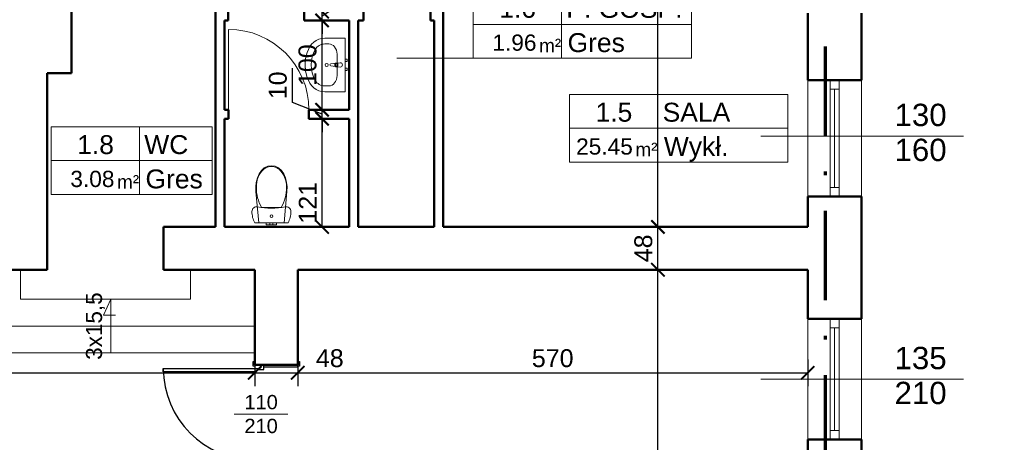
# Model space of a CAD drawing. Header units: millimetres. Extents: x -29624 to 9939, y -6894 to 6495.
# Tile 70 of 243: x -12854 to -11753, y 3127 to 3600. Entities that reach past the tile are written whole.
import ezdxf
from ezdxf.enums import TextEntityAlignment as Align

# ---------------------------------------------------------------- set-up
doc = ezdxf.new("R2010")
doc.units = ezdxf.units.MM
doc.header["$MEASUREMENT"] = 0
doc.linetypes.add('Kropki i Kreski', pattern=[920, 500, -200, 20, -200])
for name, color, linetype in [('2D - Ogólne', 7, 'Continuous'), ('Drzwi Archicad', 7, 'Continuous'), ('Konstrukcja - Ściany zew', 7, 'Continuous'), ('Opisy - Teksty', 7, 'Continuous')]:
    doc.layers.add(name, color=color, linetype=linetype)
doc.layers.add('A_niewidoczne', color=8, linetype='Continuous', lineweight=9, plot=False)
for name, color, linetype, lineweight in [('A_opisy', 81, 'Continuous', 13), ('A_sanitarka', 140, 'Continuous', 13), ('A_stolarka', 20, 'Continuous', 15), ('A_widokowe', 160, 'Continuous', 18), ('A_wymiary', 253, 'Continuous', 9)]:
    doc.layers.add(name, color=color, linetype=linetype, lineweight=lineweight)
doc.layers.add('A_zakres opracowania', color=7, linetype='Continuous', lineweight=70, true_color=0xe00038)
doc.styles.get("Standard").update_dxf_attribs({"font": 'arial.ttf'})
doc.styles.add('STYL_AUTOMATYCZNY_1', font='arial.ttf')
doc.dimstyles.new('1do100', dxfattribs={"dimtxt": 20, "dimasz": 15, "dimexe": 15, "dimexo": 0.625, "dimgap": 6, "dimtad": 1, "dimtxsty": 'Standard', "dimblk": 'ARCHTICK', "dimcen": 2.5, "dimadec": 0, "dimazin": 0, "dimtfac": 1, "dimtmove": 0, "dimatfit": 3, "dimldrblk": 'OBLIQUE', "dimfxl": 15, "dimfxlon": 1, "dimarcsym": 0})

# ---------------------------------------------------------------- blocks, each defined once
blk = doc.blocks.new('WC 27')
for p, q in [((-57, 20), (-40, 20)), ((-57, 0), (-57, 20)), ((-40, 20), (-16, 20)), ((-16, 20), (-11, 20)), ((-16, 0), (-16, 20)), ((-11, 20), (0, 20)), ((0, 20), (11, 20)), ((0, 0), (11, 0)), ((11, 20), (16, 20)), ((11, 0), (16, 0)), ((16, 0), (16, 20)), ((16, 20), (40, 20)), ((16, 0), (40, 0)), ((40, 20), (57, 20)), ((40, 0), (57, 0)), ((57, 0), (57, 20)), ((-57, 0), (-40, 0)), ((-40, 0), (-16, 0)), ((-16, 0), (-11, 0)), ((-11, 0), (0, 0)), ((0, -173), (-109, -173)), ((109, -173), (0, -173))]:
    blk.add_line(p, q)
at = {"flags": 128}
for points in [[(-187, 0), (-194, -15), (-200, -31), (-205, -46), (-210, -62), (-213, -79), (-216, -95), (-217, -112), (-218, -128), (-216, -140), (-212, -151), (-206, -161), (-198, -169), (-188, -175), (-178, -179), (-166, -181), (-154, -180), (-116, -173), (-78, -168), (-39, -165), (0, -164), (39, -165), (78, -168), (116, -173), (154, -180), (166, -181), (178, -179), (188, -175), (198, -169), (206, -161), (212, -151), (216, -140), (218, -128), (217, -112), (216, -95), (213, -79), (210, -62), (205, -46), (200, -31), (194, -15), (187, 0)], [(-169, -453), (-157, -503), (-138, -550), (-112, -587), (-79, -616), (-41, -634), (0, -640), (41, -634), (79, -616), (112, -587), (138, -550), (157, -503), (169, -453), (175, -402), (173, -350), (141, 0), (-141, 0), (-173, -350), (-175, -402)]]:
    blk.add_lwpolyline(points, close=True, dxfattribs=at)
blk.add_ellipse((0, -75), major_axis=(15, 0), ratio=0.999724)
for centre, major_axis, start_param, end_param in [((258, -388), (0, 426), 1.041392, 1.594412), ((-258, -388), (0, 426), 4.688771, 5.241791), ((89, -412), (0, 257), 1.515065, 2.415654), ((-89, -412), (0, 257), 3.867528, 4.768116), ((1, -493), (0, 139), 2.509088, 3.135732), ((-1, -493), (0, 139), 3.147454, 3.774097)]:
    blk.add_ellipse(centre, major_axis=major_axis, ratio=0.999377, start_param=start_param, end_param=end_param)
blk = doc.blocks.new('Umywalka 27')
for p, q in [((119, -92), (-119, -92)), ((-14, -97), (-14, -82)), ((-14, -82), (14, -82)), ((14, -82), (14, -97)), ((-235, -183), (-235, -229)), ((235, -183), (235, -229))]:
    blk.add_line(p, q)
at = {"flags": 128}
for points in [[(-300, 0), (-300, -229), (-297, -263), (-289, -295), (-274, -326), (-256, -353), (-232, -377), (-205, -396), (-140, -426), (-71, -444), (0, -450), (71, -444), (140, -426), (205, -396), (232, -377), (256, -353), (274, -326), (289, -295), (297, -263), (300, -229), (300, 0)], [(-64, 0), (-37, 0), (-37, 20), (-64, 20)], [(37, 0), (64, 0), (64, 20), (37, 20)]]:
    blk.add_lwpolyline(points, close=True, dxfattribs=at)
blk.add_lwpolyline([(-25, -57), (-21, -99, 0.12102), (-18, -109), (-11, -162, 0.882566), (11, -162), (18, -109, 0.12102), (21, -99), (25, -57, 1)], format="xyb", close=True, dxfattribs=at)
blk.add_circle((0, -207), 17.5)
for radius, start, end in [(21.1, 212.771, 327.229), (13.6, 180, 0)]:
    blk.add_arc((0, -97), radius, start, end)
for centre, major_axis, ratio, start_param, end_param in [((-119, -183), (116, 0), 0.783646, 1.570796, 3.141593), ((119, -183), (116, 0), 0.783646, 0, 1.570796), ((-119, -229), (0, 121), 0.956522, 1.570796, 2.644618), ((119, -229), (0, 121), 0.956522, 3.638567, 4.712389), ((0, 0), (0, 382), 0.956522, 2.644618, 3.638567)]:
    blk.add_ellipse(centre, major_axis=major_axis, ratio=ratio, start_param=start_param, end_param=end_param)
blk = doc.blocks.new('_ArchTick')
at = {"color": 0, "linetype": 'ByBlock', "const_width": 0.15}
blk.add_lwpolyline([(-0.5, -0.5), (0.5, 0.5)], dxfattribs=at)
blk = doc.blocks.new('*D762')
at = {"layer": 'A_wymiary', "color": 0, "lineweight": -2, "transparency": 16777216}
for p, q in [((-11634, 5597.3), (-11604, 5597.3)), ((-11619, 2510.3), (-11619, 5597.3)), ((-11634, 2510.3), (-11604, 2510.3))]:
    blk.add_line(p, q, dxfattribs=at)
at = {"layer": 'Defpoints', "color": 0, "transparency": 16777216}
for p in [(-11913.1, 5597.3), (-11619, 5597.3), (-11913.1, 2510.3)]:
    blk.add_point(p, dxfattribs=at)
at = {"layer": 'A_wymiary', "color": 0, "lineweight": -2, "transparency": 16777216, "xscale": 15, "yscale": 15, "zscale": 15}
for p, rotation in [((-11619, 5597.3), 90), ((-11619, 2510.3), 270)]:
    blk.add_blockref('_ArchTick', p, dxfattribs=dict(at, rotation=rotation))
at = {"layer": 'A_wymiary', "color": 0, "transparency": 16777216, "insert": (-11635.2, 4053.8), "char_height": 20, "attachment_point": 5, "rotation": 90}
blk.add_mtext('3087', dxfattribs=at)
blk = doc.blocks.new('_Oblique')
at = {"color": 0, "linetype": 'ByBlock', "lineweight": -2}
blk.add_line((-0.5, -0.5), (0.5, 0.5), dxfattribs=at)
blk = doc.blocks.new('*D1155')
at = {"layer": 'A_wymiary', "color": 0, "lineweight": -2, "transparency": 16777216}
for p, q in [((-12155.5, 3320.3), (-12125.5, 3320.3)), ((-12140.5, 2570.3), (-12140.5, 3320.3)), ((-12125.5, 2570.3), (-12155.5, 2570.3))]:
    blk.add_line(p, q, dxfattribs=at)
at = {"layer": 'Defpoints', "color": 0, "transparency": 16777216}
for p in [(-13374.1, 3320.3), (-12140.5, 3320.3), (-11973.1, 2570.3)]:
    blk.add_point(p, dxfattribs=at)
at = {"layer": 'A_wymiary', "color": 0, "lineweight": -2, "transparency": 16777216, "xscale": 15, "yscale": 15, "zscale": 15}
for p, rotation in [((-12140.5, 3320.3), 90), ((-12140.5, 2570.3), 270)]:
    blk.add_blockref('_ArchTick', p, dxfattribs=dict(at, rotation=rotation))
at = {"layer": 'A_wymiary', "color": 0, "transparency": 16777216, "insert": (-12156.7, 2945.3), "char_height": 20, "attachment_point": 5, "rotation": 90}
blk.add_mtext('750', dxfattribs=at)
blk = doc.blocks.new('*D1156')
at = {"layer": 'A_wymiary', "color": 0, "lineweight": -2, "transparency": 16777216}
for p, q in [((-12155.5, 3368.3), (-12125.5, 3368.3)), ((-12140.5, 3320.3), (-12140.5, 3368.3)), ((-12155.5, 3320.3), (-12125.5, 3320.3))]:
    blk.add_line(p, q, dxfattribs=at)
at = {"layer": 'Defpoints', "color": 0, "transparency": 16777216}
for p in [(-13354.1, 3368.3), (-12140.5, 3368.3), (-13374.1, 3320.3)]:
    blk.add_point(p, dxfattribs=at)
at = {"layer": 'A_wymiary', "color": 0, "lineweight": -2, "transparency": 16777216, "xscale": 15, "yscale": 15, "zscale": 15}
for p, rotation in [((-12140.5, 3368.3), 90), ((-12140.5, 3320.3), 270)]:
    blk.add_blockref('_ArchTick', p, dxfattribs=dict(at, rotation=rotation))
at = {"layer": 'A_wymiary', "color": 0, "transparency": 16777216, "insert": (-12156.7, 3344.3), "char_height": 20, "attachment_point": 5, "rotation": 90}
blk.add_mtext('48', dxfattribs=at)
blk = doc.blocks.new('*D1157')
at = {"layer": 'A_wymiary', "color": 0, "lineweight": -2, "transparency": 16777216}
for p, q in [((-12155.5, 3975.3), (-12125.5, 3975.3)), ((-12140.5, 3368.3), (-12140.5, 3975.3)), ((-12155.5, 3368.3), (-12125.5, 3368.3))]:
    blk.add_line(p, q, dxfattribs=at)
at = {"layer": 'Defpoints', "color": 0, "transparency": 16777216}
for p in [(-12398.1, 3975.3), (-12140.5, 3975.3), (-13354.1, 3368.3)]:
    blk.add_point(p, dxfattribs=at)
at = {"layer": 'A_wymiary', "color": 0, "lineweight": -2, "transparency": 16777216, "xscale": 15, "yscale": 15, "zscale": 15}
for p, rotation in [((-12140.5, 3975.3), 90), ((-12140.5, 3368.3), 270)]:
    blk.add_blockref('_ArchTick', p, dxfattribs=dict(at, rotation=rotation))
at = {"layer": 'A_wymiary', "color": 0, "transparency": 16777216, "insert": (-12156.7, 3671.8), "char_height": 20, "attachment_point": 5, "rotation": 90}
blk.add_mtext('607', dxfattribs=at)
blk = doc.blocks.new('*D1210')
at = {"layer": 'A_wymiary', "color": 0, "lineweight": -2, "transparency": 16777216}
for p, q in [((-14775.1, 3220.1), (-14775.1, 3190.1)), ((-12591.1, 3220.1), (-12591.1, 3190.1)), ((-14775.1, 3205.1), (-12591.1, 3205.1))]:
    blk.add_line(p, q, dxfattribs=at)
at = {"layer": 'Defpoints', "color": 0, "transparency": 16777216}
for p in [(-14775.1, 3320.3), (-12591.1, 3320.3), (-12591.1, 3205.1)]:
    blk.add_point(p, dxfattribs=at)
at = {"layer": 'A_wymiary', "color": 0, "lineweight": -2, "transparency": 16777216, "xscale": 15, "yscale": 15, "zscale": 15, "rotation": 180}
blk.add_blockref('_ArchTick', (-14775.1, 3205.1), dxfattribs=at)
at = {"layer": 'A_wymiary', "color": 0, "lineweight": -2, "transparency": 16777216, "xscale": 15, "yscale": 15, "zscale": 15}
blk.add_blockref('_ArchTick', (-12591.1, 3205.1), dxfattribs=at)
at = {"layer": 'A_wymiary', "color": 0, "transparency": 16777216, "insert": (-13683.1, 3221.3), "char_height": 20, "attachment_point": 5}
blk.add_mtext('2184', dxfattribs=at)
blk = doc.blocks.new('*D1211')
at = {"layer": 'A_wymiary', "color": 0, "lineweight": -2, "transparency": 16777216}
for p, q in [((-12591.1, 3220.1), (-12591.1, 3190.1)), ((-12543.1, 3220.1), (-12543.1, 3190.1)), ((-12591.1, 3205.1), (-12543.1, 3205.1)), ((-12543.1, 3205.1), (-12486.6, 3205.1))]:
    blk.add_line(p, q, dxfattribs=at)
at = {"layer": 'Defpoints', "color": 0, "transparency": 16777216}
for p in [(-12591.1, 3320.3), (-12543.1, 3320.3), (-12543.1, 3205.1)]:
    blk.add_point(p, dxfattribs=at)
at = {"layer": 'A_wymiary', "color": 0, "lineweight": -2, "transparency": 16777216, "xscale": 15, "yscale": 15, "zscale": 15, "rotation": 180}
blk.add_blockref('_ArchTick', (-12591.1, 3205.1), dxfattribs=at)
at = {"layer": 'A_wymiary', "color": 0, "lineweight": -2, "transparency": 16777216, "xscale": 15, "yscale": 15, "zscale": 15}
blk.add_blockref('_ArchTick', (-12543.1, 3205.1), dxfattribs=at)
at = {"layer": 'A_wymiary', "color": 0, "transparency": 16777216, "insert": (-12507.3, 3221.3), "char_height": 20, "attachment_point": 5}
blk.add_mtext('48', dxfattribs=at)
blk = doc.blocks.new('*D1212')
at = {"layer": 'A_wymiary', "color": 0, "lineweight": -2, "transparency": 16777216}
for p, q in [((-12543.1, 3220.1), (-12543.1, 3190.1)), ((-11973.1, 3220.1), (-11973.1, 3190.1)), ((-12543.1, 3205.1), (-11973.1, 3205.1))]:
    blk.add_line(p, q, dxfattribs=at)
at = {"layer": 'Defpoints', "color": 0, "transparency": 16777216}
for p in [(-11973.1, 3695.3), (-12543.1, 3320.3), (-11973.1, 3205.1)]:
    blk.add_point(p, dxfattribs=at)
at = {"layer": 'A_wymiary', "color": 0, "lineweight": -2, "transparency": 16777216, "xscale": 15, "yscale": 15, "zscale": 15, "rotation": 180}
blk.add_blockref('_ArchTick', (-12543.1, 3205.1), dxfattribs=at)
at = {"layer": 'A_wymiary', "color": 0, "lineweight": -2, "transparency": 16777216, "xscale": 15, "yscale": 15, "zscale": 15}
blk.add_blockref('_ArchTick', (-11973.1, 3205.1), dxfattribs=at)
at = {"layer": 'A_wymiary', "color": 0, "transparency": 16777216, "insert": (-12258.1, 3221.3), "char_height": 20, "attachment_point": 5}
blk.add_mtext('570', dxfattribs=at)
blk = doc.blocks.new('Drzwi metalowe 27_3')
at = {"layer": 'Drzwi Archicad', "color": 7, "linetype": 'Continuous', "lineweight": 25}
for p, q in [((472, 0), (472, 1024)), ((472, 1024), (512, 1024)), ((512, 1024), (512, 0)), ((-587, 0), (-587, 19)), ((-587, 19), (-537, 19)), ((-537, 0), (-587, 0)), ((-512, 0), (-550, 0)), ((-550, 0), (-550, -100)), ((-537, 19), (-537, 0)), ((-512, -40), (-512, 0)), ((512, 0), (472, 0)), ((550, 0), (512, 0)), ((512, 0), (512, -40)), ((537, 19), (587, 19)), ((537, 0), (537, 19)), ((587, 0), (537, 0)), ((550, -100), (550, 0)), ((587, 19), (587, 0)), ((-550, -480), (-550, -100)), ((-550, -100), (-525, -100)), ((-550, -100), (-500, -100)), ((-525, -100), (-525, -480)), ((-500, -40), (-512, -40)), ((-500, -100), (-500, -40)), ((512, -40), (500, -40)), ((500, -40), (500, -100)), ((500, -100), (550, -100)), ((525, -480), (525, -100)), ((525, -100), (550, -100)), ((550, -100), (550, -480)), ((-587, -499), (-587, -480)), ((-587, -480), (-537, -480)), ((-537, -499), (-587, -499)), ((-525, -480), (-550, -480)), ((-537, -480), (-537, -499)), ((550, -480), (525, -480)), ((537, -480), (587, -480)), ((537, -499), (537, -480)), ((587, -499), (537, -499)), ((587, -480), (587, -499))]:
    blk.add_line(p, q, dxfattribs=at)
blk.add_arc((512, 0), 1024, 90, 180, dxfattribs=at)
blk = doc.blocks.new('*D1220')
at = {"layer": 'A_wymiary', "color": 0, "lineweight": -2, "transparency": 16777216}
for p, q in [((-12500.9, 3489.3), (-12530.9, 3489.3)), ((-12515.9, 3368.3), (-12515.9, 3489.3)), ((-12530.9, 3368.3), (-12500.9, 3368.3))]:
    blk.add_line(p, q, dxfattribs=at)
at = {"layer": 'Defpoints', "color": 0, "transparency": 16777216}
for p in [(-12515.9, 3489.3), (-12485.6, 3489.3), (-13354.1, 3368.3)]:
    blk.add_point(p, dxfattribs=at)
at = {"layer": 'A_wymiary', "color": 0, "lineweight": -2, "transparency": 16777216, "xscale": 15, "yscale": 15, "zscale": 15}
for p, rotation in [((-12515.9, 3489.3), 90), ((-12515.9, 3368.3), 270)]:
    blk.add_blockref('_ArchTick', p, dxfattribs=dict(at, rotation=rotation))
at = {"layer": 'A_wymiary', "color": 0, "transparency": 16777216, "insert": (-12531.9, 3395.3), "char_height": 20, "attachment_point": 5, "rotation": 90}
blk.add_mtext('121', dxfattribs=at)
blk = doc.blocks.new('*D1221')
at = {"layer": 'A_wymiary', "color": 0, "lineweight": -2, "transparency": 16777216}
for p, q in [((-12549.1, 3507.4), (-12549.1, 3546.1)), ((-12515.9, 3499.3), (-12515.9, 3514.3)), ((-12515.9, 3494.3), (-12549.1, 3507.4)), ((-12500.9, 3499.3), (-12530.9, 3499.3)), ((-12500.9, 3489.3), (-12530.9, 3489.3)), ((-12515.9, 3489.3), (-12515.9, 3499.3)), ((-12515.9, 3489.3), (-12515.9, 3499.3)), ((-12515.9, 3489.3), (-12515.9, 3474.3))]:
    blk.add_line(p, q, dxfattribs=at)
at = {"layer": 'Defpoints', "color": 0, "transparency": 16777216}
for p in [(-12515.9, 3499.3), (-12485.6, 3499.3), (-12485.6, 3489.3)]:
    blk.add_point(p, dxfattribs=at)
at = {"layer": 'A_wymiary', "color": 0, "lineweight": -2, "transparency": 16777216, "xscale": 15, "yscale": 15, "zscale": 15}
for p, rotation in [((-12515.9, 3499.3), 270), ((-12515.9, 3489.3), 90)]:
    blk.add_blockref('_ArchTick', p, dxfattribs=dict(at, rotation=rotation))
at = {"layer": 'A_wymiary', "color": 0, "transparency": 16777216, "insert": (-12565.3, 3526.7), "char_height": 20, "attachment_point": 5, "rotation": 90}
blk.add_mtext('10', dxfattribs=at)
blk = doc.blocks.new('*D1222')
at = {"layer": 'A_wymiary', "color": 0, "lineweight": -2, "transparency": 16777216}
for p, q in [((-12508.4, 3599.3), (-12530.9, 3599.3)), ((-12515.9, 3499.3), (-12515.9, 3599.3)), ((-12500.9, 3499.3), (-12530.9, 3499.3))]:
    blk.add_line(p, q, dxfattribs=at)
at = {"layer": 'Defpoints', "color": 0, "transparency": 16777216}
for p in [(-12515.9, 3599.3), (-12507.8, 3599.3), (-12485.6, 3499.3)]:
    blk.add_point(p, dxfattribs=at)
at = {"layer": 'A_wymiary', "color": 0, "lineweight": -2, "transparency": 16777216, "xscale": 15, "yscale": 15, "zscale": 15}
for p, rotation in [((-12515.9, 3599.3), 90), ((-12515.9, 3499.3), 270)]:
    blk.add_blockref('_ArchTick', p, dxfattribs=dict(at, rotation=rotation))
at = {"layer": 'A_wymiary', "color": 0, "transparency": 16777216, "insert": (-12532.1, 3549.3), "char_height": 20, "attachment_point": 5, "rotation": 90}
blk.add_mtext('100', dxfattribs=at)
blk = doc.blocks.new('*D1223')
at = {"layer": 'A_wymiary', "color": 0, "lineweight": -2, "transparency": 16777216}
for p, q in [((-12481.6, 3627.1), (-12481.6, 3665.8)), ((-12515.9, 3604.3), (-12481.6, 3627.1)), ((-12515.9, 3609.3), (-12515.9, 3624.3)), ((-12508.4, 3609.3), (-12530.9, 3609.3)), ((-12508.4, 3599.3), (-12530.9, 3599.3)), ((-12515.9, 3599.3), (-12515.9, 3609.3)), ((-12515.9, 3599.3), (-12515.9, 3609.3)), ((-12515.9, 3599.3), (-12515.9, 3584.3))]:
    blk.add_line(p, q, dxfattribs=at)
at = {"layer": 'Defpoints', "color": 0, "transparency": 16777216}
for p in [(-12515.9, 3609.3), (-12507.8, 3609.3), (-12507.8, 3599.3)]:
    blk.add_point(p, dxfattribs=at)
at = {"layer": 'A_wymiary', "color": 0, "lineweight": -2, "transparency": 16777216, "xscale": 15, "yscale": 15, "zscale": 15}
for p, rotation in [((-12515.9, 3609.3), 270), ((-12515.9, 3599.3), 90)]:
    blk.add_blockref('_ArchTick', p, dxfattribs=dict(at, rotation=rotation))
at = {"layer": 'A_wymiary', "color": 0, "transparency": 16777216, "insert": (-12497.8, 3646.5), "char_height": 20, "attachment_point": 5, "rotation": 90}
blk.add_mtext('10', dxfattribs=at)
blk = doc.blocks.new('*U1228')
blk.add_line((63.81, 50), (63.81, 0))
for points in [[(159.84, 25), (-1.61, 25), (-1.61, 50), (159.84, 50)], [(63.81, 0), (-1.61, 0), (-1.61, 50), (63.81, 50)], [(-1.61, 0), (159.84, 0), (159.84, 25), (-1.61, 25)]]:
    blk.add_lwpolyline(points, close=True)
at = {"insert": (47.18, 14.33), "char_height": 10, "attachment_point": 1}
blk.add_mtext_dynamic_manual_height_columns('m²', width=64.8418, gutter_width=75, heights=[0], dxfattribs=at)
blk.add_attdef('NR', text='', height=14).set_placement((31.28, 36.87), align=Align.MIDDLE_CENTER)
for tag, p in [('NAZWA_POM.', (67.28, 36.87)), ('WYKOŃCZENIE', (68.18, 11.5))]:
    blk.add_attdef(tag, text='', height=14).set_placement(p, align=Align.MIDDLE_LEFT)
blk.add_attdef('POW', text='', height=14).set_placement((41.48, 11.5), align=Align.MIDDLE_RIGHT)
blk = doc.blocks.new('*U1229')
blk.add_line((63.81, 50), (63.81, 0))
for points in [[(117.52, 25), (-1.61, 25), (-1.61, 50), (117.52, 50)], [(63.81, 0), (-1.61, 0), (-1.61, 50), (63.81, 50)], [(-1.61, 0), (117.52, 0), (117.52, 25), (-1.61, 25)]]:
    blk.add_lwpolyline(points, close=True)
at = {"insert": (47.18, 14.33), "char_height": 10, "attachment_point": 1}
blk.add_mtext_dynamic_manual_height_columns('m²', width=64.8418, gutter_width=75, heights=[0], dxfattribs=at)
blk.add_attdef('NR', text='', height=14).set_placement((31.28, 36.87), align=Align.MIDDLE_CENTER)
for tag, p in [('NAZWA_POM.', (67.28, 36.87)), ('WYKOŃCZENIE', (68.18, 11.5))]:
    blk.add_attdef(tag, text='', height=14).set_placement(p, align=Align.MIDDLE_LEFT)
blk.add_attdef('POW', text='', height=14).set_placement((41.48, 11.5), align=Align.MIDDLE_RIGHT)

msp = doc.modelspace()

# ---------------------------------------------------------------- linework, layer by layer
at = {"layer": '2D - Ogólne', "color": 7, "linetype": 'Continuous', "lineweight": 15}
for p, q in [((-11799.017, 3469.823), (-12025.507, 3469.823)), ((-11799.017, 3197.823), (-12025.507, 3197.823))]:
    msp.add_line(p, q, dxfattribs=at)
at = {"layer": 'A_niewidoczne'}
msp.add_line((-12554.063, 3158.823), (-12614.063, 3158.823), dxfattribs=at)
at = {"layer": 'A_opisy'}
msp.add_line((-12347.047, 3557.109), (-12432.431, 3557.109), dxfattribs=at)
msp.add_lwpolyline([(-12752.063, 3227.323), (-12752.063, 3287.323), (-12760.126, 3269.544), (-12746.977, 3269.544)], dxfattribs=at)
at = {"layer": 'A_stolarka'}
for p, q in [((-11948.063, 3522.323), (-11948.063, 3412.323)), ((-11943.063, 3522.323), (-11943.063, 3412.323)), ((-11938.063, 3522.323), (-11938.063, 3412.323)), ((-11948.063, 3255.323), (-11948.063, 3140.323)), ((-11943.063, 3255.323), (-11943.063, 3140.323)), ((-11938.063, 3255.323), (-11938.063, 3140.323))]:
    msp.add_line(p, q, dxfattribs=at)
for points in [[(-11938.063, 3532.323), (-11948.063, 3532.323), (-11948.063, 3522.323), (-11938.063, 3522.323)], [(-11938.063, 3412.323), (-11948.063, 3412.323), (-11948.063, 3402.323), (-11938.063, 3402.323)], [(-11938.063, 3265.323), (-11948.063, 3265.323), (-11948.063, 3255.323), (-11938.063, 3255.323)], [(-11938.063, 3140.323), (-11948.063, 3140.323), (-11948.063, 3130.323), (-11938.063, 3130.323)]]:
    msp.add_lwpolyline(points, close=True, dxfattribs=at)
at = {"layer": 'A_widokowe'}
for p, q in [((-11973.063, 3402.323), (-11973.063, 3532.323)), ((-11913.063, 3402.323), (-11913.063, 3532.323)), ((-12853.063, 3287.323), (-12853.063, 3320.323)), ((-12663.063, 3287.323), (-12663.063, 3320.323)), ((-12663.063, 3287.323), (-12853.063, 3287.323)), ((-11973.063, 3130.323), (-11973.063, 3265.323)), ((-11913.063, 3130.323), (-11913.063, 3265.323)), ((-12591.063, 3257.323), (-12883.063, 3257.323)), ((-12591.063, 3227.323), (-12913.063, 3227.323))]:
    msp.add_line(p, q, dxfattribs=at)
at = {"layer": 'A_zakres opracowania', "linetype": 'Kropki i Kreski', "ltscale": 0.2}
msp.add_lwpolyline([(-13117.063, 2550.323), (-11953.063, 2550.323), (-11953.063, 5573.323), (-12945.063, 5573.323), (-12945.063, 4914.323), (-13065.063, 4914.323), (-13065.063, 4814.323), (-12843.063, 4814.323), (-12843.063, 4705.323), (-12903.063, 4705.323), (-12903.063, 4485.323), (-12843.063, 4485.323), (-12843.063, 3990.323), (-14795.063, 3990.323), (-14795.063, 2950.323), (-13117.063, 2950.323), (-13117.063, 2550.323)], dxfattribs=at)
at = {"layer": 'Drzwi Archicad', "color": 7, "linetype": 'Continuous', "lineweight": 50}
for p, q in [((-12620.567, 3499.323), (-12625.063, 3499.323)), ((-12620.567, 3489.323), (-12625.063, 3489.323)), ((-12620.567, 3499.323), (-12620.567, 3489.323)), ((-12530.567, 3499.323), (-12530.567, 3489.323)), ((-12530.567, 3499.323), (-12485.567, 3499.323)), ((-12530.567, 3489.323), (-12485.567, 3489.323))]:
    msp.add_line(p, q, dxfattribs=at)
at = {"layer": 'Drzwi Archicad', "color": 7, "linetype": 'Continuous', "lineweight": 13}
msp.add_lwpolyline([(-12530.567, 3499.323, 0.41421356), (-12620.567, 3589.323), (-12620.567, 3499.323)], format="xyb", dxfattribs=at)
at = {"layer": 'Konstrukcja - Ściany zew', "color": 7, "linetype": 'Continuous', "lineweight": 50}
for p, q in [((-12380.567, 3649.034), (-12380.567, 3368.323)), ((-12635.063, 3368.323), (-12635.063, 3629.208)), ((-12796.063, 3540.323), (-12796.063, 3620.323)), ((-12621.063, 3599.323), (-12625.063, 3599.323)), ((-12625.063, 3499.323), (-12625.063, 3599.323)), ((-12621.063, 3599.323), (-12621.063, 3609.323)), ((-12536.063, 3599.323), (-12536.063, 3609.323)), ((-12485.567, 3599.323), (-12536.063, 3599.323)), ((-12485.567, 3599.323), (-12485.567, 3499.323)), ((-12475.567, 3368.323), (-12475.567, 3599.323)), ((-12469.567, 3599.323), (-12475.567, 3599.323)), ((-12469.567, 3599.323), (-12469.567, 3609.323)), ((-12394.567, 3599.323), (-12394.567, 3609.323)), ((-12390.567, 3599.323), (-12394.567, 3599.323)), ((-12390.567, 3599.323), (-12390.567, 3368.323)), ((-11973.063, 3607.323), (-11973.063, 3532.323)), ((-11913.063, 3532.323), (-11913.063, 3607.323)), ((-12823.063, 3320.323), (-12823.063, 3540.323)), ((-12823.063, 3540.323), (-12796.063, 3540.323)), ((-11945.063, 3532.323), (-11973.063, 3532.323)), ((-11935.063, 3532.323), (-11945.063, 3532.323)), ((-11913.063, 3532.323), (-11935.063, 3532.323)), ((-12625.063, 3368.323), (-12625.063, 3489.323)), ((-12485.567, 3489.323), (-12485.567, 3368.323)), ((-11945.063, 3402.323), (-11973.063, 3402.323)), ((-11973.063, 3402.323), (-11973.063, 3368.323)), ((-11935.063, 3402.323), (-11945.063, 3402.323)), ((-11913.063, 3402.323), (-11935.063, 3402.323)), ((-11913.063, 3265.323), (-11913.063, 3402.323)), ((-12693.063, 3368.323), (-12693.063, 3320.323)), ((-12635.063, 3368.323), (-12693.063, 3368.323)), ((-12485.567, 3368.323), (-12625.063, 3368.323)), ((-12390.567, 3368.323), (-12475.567, 3368.323)), ((-11973.063, 3368.323), (-12380.567, 3368.323)), ((-12998.563, 3320.323), (-12823.063, 3320.323)), ((-12693.063, 3320.323), (-12591.063, 3320.323)), ((-12591.063, 3213.823), (-12591.063, 3320.323)), ((-12543.063, 3213.823), (-12543.063, 3320.323)), ((-12543.063, 3320.323), (-11973.063, 3320.323)), ((-11973.063, 3320.323), (-11973.063, 3265.323)), ((-11945.063, 3265.323), (-11973.063, 3265.323)), ((-11935.063, 3265.323), (-11945.063, 3265.323)), ((-11913.063, 3265.323), (-11935.063, 3265.323)), ((-12591.063, 3213.823), (-12543.063, 3213.823)), ((-11945.063, 3130.323), (-11973.063, 3130.323)), ((-11973.063, 3130.323), (-11973.063, 3060.323)), ((-11935.063, 3130.323), (-11945.063, 3130.323)), ((-11913.063, 3130.323), (-11935.063, 3130.323)), ((-11913.063, 3060.323), (-11913.063, 3130.323))]:
    msp.add_line(p, q, dxfattribs=at)

# ---------------------------------------------------------------- block references
at = {"layer": 'A_opisy'}
ref = msp.add_blockref('*U1228', (-12344.615, 3557.109), dxfattribs=dict(at, xscale=1.512, yscale=1.512, zscale=1.512))
ref.add_attrib('NR', '1.6', dxfattribs={"layer": '0', "height": 21.168}).set_placement((-12297.326, 3612.862), align=Align.MIDDLE_CENTER)
ref.add_attrib('NAZWA_POM.', 'P. GOSP.', dxfattribs={"layer": '0', "height": 21.168}).set_placement((-12242.889, 3612.862), align=Align.MIDDLE_LEFT)
ref.add_attrib('POW.', '1.96', dxfattribs={"layer": '0', "height": 18.144}).set_placement((-12276.198, 3574.5), align=Align.MIDDLE_RIGHT)
ref.add_attrib('WYKOŃCZENIE', 'Gres', dxfattribs={"layer": '0', "height": 21.168}).set_placement((-12241.53, 3574.493), align=Align.MIDDLE_LEFT)
ref = msp.add_blockref('*U1228', (-12236.955, 3440.879), dxfattribs=dict(at, xscale=1.512, yscale=1.512, zscale=1.512))
ref.add_attrib('NR', '1.5', dxfattribs={"layer": '0', "height": 21.168}).set_placement((-12189.665, 3496.632), align=Align.MIDDLE_CENTER)
ref.add_attrib('NAZWA_POM.', 'SALA', dxfattribs={"layer": '0', "height": 21.168}).set_placement((-12135.229, 3496.632), align=Align.MIDDLE_LEFT)
ref.add_attrib('POW.', '25.45', dxfattribs={"layer": '0', "height": 18.144}).set_placement((-12168.538, 3458.27), align=Align.MIDDLE_RIGHT)
ref.add_attrib('WYKOŃCZENIE', 'Wykł.', dxfattribs={"layer": '0', "height": 21.168}).set_placement((-12133.869, 3458.263), align=Align.MIDDLE_LEFT)
ref = msp.add_blockref('*U1229', (-12816.403, 3404.621), dxfattribs=dict(at, xscale=1.512, yscale=1.512, zscale=1.512))
ref.add_attrib('NR', '1.8', dxfattribs={"layer": '0', "height": 21.168}).set_placement((-12769.113, 3460.374), align=Align.MIDDLE_CENTER)
ref.add_attrib('NAZWA_POM.', 'WC', dxfattribs={"layer": '0', "height": 21.168}).set_placement((-12714.676, 3460.374), align=Align.MIDDLE_LEFT)
ref.add_attrib('POW.', '3.08', dxfattribs={"layer": '0', "height": 18.144}).set_placement((-12747.985, 3422.012), align=Align.MIDDLE_RIGHT)
ref.add_attrib('WYKOŃCZENIE', 'Gres', dxfattribs={"layer": '0', "height": 21.168}).set_placement((-12713.317, 3422.005), align=Align.MIDDLE_LEFT)
at = {"layer": 'A_sanitarka', "xscale": 0.1, "yscale": 0.1, "zscale": 100, "rotation": 270}
msp.add_blockref('Umywalka 27', (-12489.991, 3549.558), dxfattribs=at)
at = {"layer": 'A_sanitarka', "color": 7, "xscale": 0.1, "yscale": 0.1, "zscale": 100, "rotation": 180}
msp.add_blockref('WC 27', (-12572.556, 3372.771), dxfattribs=at)
at = {"layer": 'Drzwi Archicad', "color": 21, "linetype": 'Continuous', "lineweight": 13, "true_color": 0xff9955, "xscale": 0.1, "yscale": 0.1, "zscale": 100, "rotation": 90}
msp.add_blockref('Drzwi metalowe 27_3', (-12591.063, 3158.823), dxfattribs=at)

# ---------------------------------------------------------------- texts
at = {"layer": 'A_niewidoczne', "insert": (-12584.063, 3158.823), "char_height": 16, "attachment_point": 5}
msp.add_mtext('110\\P210{\\H1.1723x; }', dxfattribs=at)
at = {"layer": 'A_opisy', "insert": (-12769.211, 3257.323), "char_height": 18, "attachment_point": 5, "rotation": 90}
msp.add_mtext_dynamic_manual_height_columns('3x15,5', width=100.2553, gutter_width=12.5, heights=[74.599], dxfattribs=at)
at = {"layer": 'Opisy - Teksty', "color": 7, "linetype": 'Continuous', "lineweight": 15, "char_height": 25, "attachment_point": 2, "line_spacing_factor": 0.938208, "style": 'STYL_AUTOMATYCZNY_1'}
for s, insert in [('\\A1;130\\P160', (-11846.9, 3506.107)), ('\\A1;135\\P210', (-11846.9, 3234.107))]:
    msp.add_mtext(s, dxfattribs=dict(at, insert=insert))

# ---------------------------------------------------------------- dimensions: what is measured, and where the dimension line sits
at = {"layer": 'A_wymiary'}
for base, p1, p2, picture, middle in [((-11618.973, 5597.323), (-11913.063, 2510.323), (-11913.063, 5597.323), '*D762', (-11635.191, 4053.823)), ((-12140.47, 3975.323), (-13354.063, 3368.323), (-12398.063, 3975.323), '*D1157', (-12156.681, 3671.823)), ((-12515.851, 3599.323), (-12485.567, 3499.323), (-12507.815, 3599.323), '*D1222', (-12532.062, 3549.323)), ((-12140.47, 3368.323), (-13374.063, 3320.323), (-13354.063, 3368.323), '*D1156', (-12156.681, 3344.323)), ((-12140.47, 3320.323), (-11973.063, 2570.323), (-13374.063, 3320.323), '*D1155', (-12156.681, 2945.323))]:
    dim = msp.add_linear_dim(base=base, p1=p1, p2=p2, angle=90, dimstyle='1do100', dxfattribs=at)
    dim.commit()
    dim.dimension.update_dxf_attribs({"geometry": picture, "text_midpoint": middle})
for base, p1, p2, picture, middle in [((-11973.063, 3205.118), (-12543.063, 3320.323), (-11973.063, 3695.323), '*D1212', (-12258.063, 3221.33)), ((-12591.063, 3205.118), (-14775.063, 3320.323), (-12591.063, 3320.323), '*D1210', (-13683.063, 3221.33))]:
    dim = msp.add_linear_dim(base=base, p1=p1, p2=p2, dimstyle='1do100', dxfattribs=at)
    dim.commit()
    dim.dimension.update_dxf_attribs({"geometry": picture, "text_midpoint": middle})
for base, p1, p2, picture, middle in [((-12515.851, 3609.323), (-12507.815, 3599.323), (-12507.815, 3609.323), '*D1223', (-12481.565, 3633.135)), ((-12515.851, 3499.323), (-12485.567, 3489.323), (-12485.567, 3499.323), '*D1221', (-12549.103, 3513.388))]:
    dim = msp.add_linear_dim(base=base, p1=p1, p2=p2, angle=90, dimstyle='1do100', override={"dimtmove": 1}, dxfattribs=at)
    dim.commit()
    dim.dimension.update_dxf_attribs({"geometry": picture, "text_midpoint": middle, "dimtype": 160})
dim = msp.add_linear_dim(base=(-12515.851, 3489.323), p1=(-13354.063, 3368.323), p2=(-12485.567, 3489.323), angle=90, dimstyle='1do100', dxfattribs=at)
dim.commit()
dim.dimension.update_dxf_attribs({"geometry": '*D1220', "text_midpoint": (-12515.851, 3395.344), "dimtype": 160})
dim = msp.add_linear_dim(base=(-12543.063, 3205.118), p1=(-12591.063, 3320.323), p2=(-12543.063, 3320.323), dimstyle='1do100', dxfattribs=at)
dim.commit()
dim.dimension.update_dxf_attribs({"geometry": '*D1211', "text_midpoint": (-12507.315, 3205.118), "dimtype": 160})

doc.saveas('drawing.dxf')
